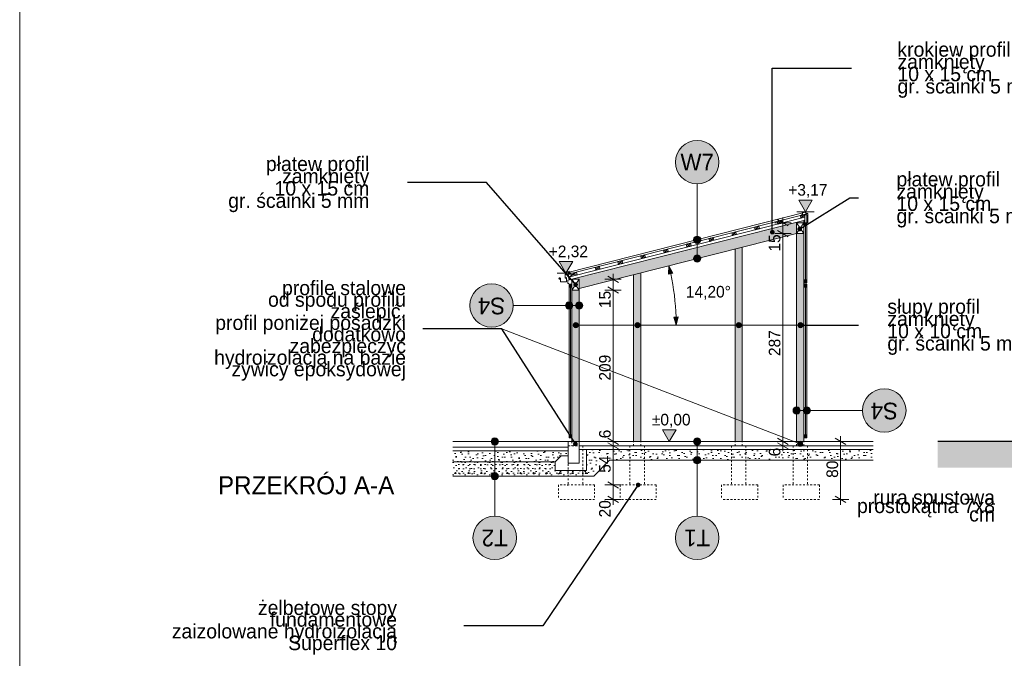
# Model space of a CAD drawing. Extents: x -279660 to -178910, y 68529 to 97979.
# Tile 28 of 44: x -219660 to -206077, y 76016 to 84832. Entities that reach past the tile are written whole.
import ezdxf

# ---------------------------------------------------------------- set-up
doc = ezdxf.new("R2010")
doc.units = 0
doc.header["$MEASUREMENT"] = 0
doc.linetypes.add('Hidden Line', pattern=[50, 25, -25])
for name, color, linetype, lineweight in [('0_Nr_Pióra__21', 7, 'Continuous', 9), ('0_Nr_Pióra__5', 7, 'Continuous', 13), ('A-Opisy_Nr_Pióra__21', 7, 'Continuous', 9), ('Arch kolorystyka_Nr_Pióra__19', 255, 'Continuous', 13), ('Arch konstrukcja dachu_Nr_Pióra__1', 7, 'Continuous', 25), ('Arch konstrukcja dachu_Nr_Pióra__21', 7, 'Continuous', 9), ('Arch konstrukcja dachu_Nr_Pióra__41', 7, 'Continuous', 15), ('Arch opisy_Nr_Pióra__1', 7, 'Continuous', 25), ('Arch opisy_Nr_Pióra__21', 7, 'Continuous', 9), ('Arch schody_Nr_Pióra__1', 7, 'Continuous', 25), ('Arch schody_Nr_Pióra__21', 7, 'Continuous', 9), ('ARCH TABELA_Nr_Pióra__21', 7, 'Continuous', 9), ('Arch teren_Nr_Pióra__21', 7, 'Continuous', 9), ('Arch wymiary_Nr_Pióra__21', 7, 'Continuous', 9)]:
    doc.layers.add(name, color=color, linetype=linetype, lineweight=lineweight)
for name, color, linetype, lineweight, true_color in [('Arch kolorystyka_Nr_Pióra__2', 7, 'Continuous', 13, 0x7f7f7f), ('Arch konstrukcja dachu_Nr_Pióra__66', 7, 'Continuous', 13, 0x0404ff), ('Arch konstrukcja dachu_Nr_Pióra__94', 7, 'Continuous', 13, 0xe3a42d), ('arch wypelnienia_Nr_Pióra__2', 7, 'Continuous', 13, 0x7f7f7f)]:
    doc.layers.add(name, color=color, linetype=linetype, lineweight=lineweight, true_color=true_color)
doc.layers.add('Arch opisy', color=7, linetype='Continuous')
doc.layers.add('Arch wymiary', color=7, linetype='Continuous')
doc.styles.add('GENERATED_STYLE_1', font='txt')
doc.styles.add('GENERATED_STYLE_2', font='txt')
doc.styles.add('GENERATED_STYLE_3', font='txt')
doc.styles.add('GENERATED_STYLE_6', font='txt')
doc.styles.add('GENERATED_STYLE_7', font='txt')
doc.dimstyles.new('GENERATED_STYLE__2', dxfattribs={"dimtxt": 160.000002, "dimasz": 114, "dimexe": 0.18, "dimexo": 0, "dimgap": 0.09, "dimtad": 1, "dimdec": 0, "dimlfac": 0.1, "dimzin": 0, "dimdsep": 46, "dimtxsty": 'GENERATED_STYLE_1', "dimblk": 'ARROWHEAD_2', "dimblk1": 'ARROWHEAD_2', "dimblk2": 'ARROWHEAD_2', "dimcen": 0.09, "dimclrd": 7, "dimclre": 7, "dimclrt": 7, "dimazin": 0, "dimtfac": 1, "dimtdec": 4, "dimtmove": 0, "dimatfit": 3, "dimfxl": 0, "dimtolj": 1, "dimtzin": 0, "dimarcsym": 0})
doc.dimstyles.new('GENERATED_STYLE__6', dxfattribs={"dimtxt": 160.000002, "dimasz": 110.144928, "dimexe": 0.18, "dimexo": 40, "dimgap": 0.09, "dimtad": 1, "dimtih": 1, "dimtoh": 1, "dimdec": 0, "dimzin": 0, "dimdsep": 46, "dimtxsty": 'GENERATED_STYLE_1', "dimblk": 'ARROWHEAD_5', "dimblk1": 'ARROWHEAD_5', "dimblk2": 'ARROWHEAD_5', "dimcen": 0.09, "dimclrd": 7, "dimclre": 7, "dimclrt": 7, "dimazin": 0, "dimtfac": 1, "dimtdec": 4, "dimtmove": 0, "dimatfit": 3, "dimfxl": 0, "dimtolj": 1, "dimtzin": 0, "dimarcsym": 0})
doc.dimstyles.new('GENERATED_STYLE__7', dxfattribs={"dimtxt": 0.18, "dimasz": 127.68, "dimexe": 0.18, "dimexo": 0.0625, "dimgap": 0.09, "dimtad": 0, "dimtih": 1, "dimtoh": 1, "dimdec": 4, "dimzin": 0, "dimdsep": 46, "dimcen": 0.09, "dimadec": 0, "dimazin": 0, "dimtfac": 1, "dimtdec": 4, "dimtmove": 0, "dimatfit": 3, "dimldrblk": 'ARROWHEAD_11', "dimfxl": 0, "dimtolj": 1, "dimtzin": 0, "dimarcsym": 0})
pattern_1 = [(45, (0, 200), (-63.63961, 63.63961), [0, -60, 0, -90]), (110, (200, 200), (84.572336, 30.781813), [0, -44, 0, -76])]

# ---------------------------------------------------------------- blocks, each defined once
blk = doc.blocks.new('Linia_1', base_point=(-210314, 79010))
at = {"layer": 'Arch opisy_Nr_Pióra__21', "linetype": 'Continuous'}
for points in [[(-210264, 79010), (-210268, 79029), (-210278, 79045), (-210295, 79056), (-210314, 79060), (-210333, 79056), (-210349, 79045), (-210360, 79029), (-210364, 79010), (-210360, 78990), (-210349, 78974), (-210333, 78963), (-210314, 78960), (-210295, 78963), (-210278, 78974), (-210268, 78990)], [(-210264, 78750), (-210268, 78769), (-210278, 78785), (-210295, 78796), (-210314, 78800), (-210333, 78796), (-210349, 78785), (-210360, 78769), (-210364, 78750), (-210360, 78730), (-210349, 78714), (-210333, 78703), (-210314, 78700), (-210295, 78703), (-210278, 78714), (-210268, 78730)]]:
    blk.add_hatch(color=256, dxfattribs=at).paths.add_polyline_path(points, flags=0)
blk.add_line((-210314, 78960), (-210314, 78800), dxfattribs=at)
for centre in [(-210314, 79010), (-210314, 78750)]:
    blk.add_circle(centre, 50, dxfattribs=at)
blk = doc.blocks.new('Linia_2', base_point=(-210314, 78750))
at = {"layer": 'Arch opisy_Nr_Pióra__21', "linetype": 'Continuous'}
blk.add_line((-210314, 78750), (-210314, 77981), dxfattribs=at)
blk.add_circle((-210314, 77681), 300, dxfattribs=at)
blk = doc.blocks.new('Linia_3', base_point=(-213107, 79010))
at = {"layer": 'Arch opisy_Nr_Pióra__21', "linetype": 'Continuous'}
for points in [[(-213057, 79010), (-213061, 79029), (-213072, 79045), (-213088, 79056), (-213107, 79060), (-213126, 79056), (-213142, 79045), (-213153, 79029), (-213157, 79010), (-213153, 78990), (-213142, 78974), (-213126, 78963), (-213107, 78960), (-213088, 78963), (-213072, 78974), (-213061, 78990)], [(-213057, 78530), (-213061, 78549), (-213072, 78565), (-213088, 78576), (-213107, 78580), (-213126, 78576), (-213142, 78565), (-213153, 78549), (-213157, 78530), (-213153, 78510), (-213142, 78494), (-213126, 78483), (-213107, 78480), (-213088, 78483), (-213072, 78494), (-213061, 78510)]]:
    blk.add_hatch(color=256, dxfattribs=at).paths.add_polyline_path(points, flags=0)
blk.add_line((-213107, 78960), (-213107, 78580), dxfattribs=at)
for centre in [(-213107, 79010), (-213107, 78530)]:
    blk.add_circle(centre, 50, dxfattribs=at)
blk = doc.blocks.new('Linia_4', base_point=(-213107, 78530))
at = {"layer": 'Arch opisy_Nr_Pióra__21', "linetype": 'Continuous'}
blk.add_line((-213107, 78530), (-213107, 77981), dxfattribs=at)
blk.add_circle((-213107, 77681), 300, dxfattribs=at)
blk = doc.blocks.new('Linia_5', base_point=(-213007, 80566))
at = {"layer": 'Arch opisy_Nr_Pióra__21', "linetype": 'Continuous'}
blk.add_hatch(color=256, dxfattribs=at).paths.add_polyline_path([(-208860, 78979), (-208863, 78992), (-208870, 79004), (-208882, 79011), (-208895, 79014), (-208908, 79011), (-208920, 79004), (-208927, 78992), (-208930, 78979), (-208927, 78965), (-208920, 78954), (-208908, 78947), (-208895, 78944), (-208882, 78947), (-208870, 78954), (-208863, 78965)], flags=0)
blk.add_line((-213007, 80566), (-208928, 78991), dxfattribs=at)
blk.add_circle((-208895, 78979), 35, dxfattribs=at)
blk = doc.blocks.new('Linia_6', base_point=(-210314, 81535))
at = {"layer": 'Arch opisy_Nr_Pióra__21', "linetype": 'Continuous'}
for points in [[(-210264, 81795), (-210268, 81814), (-210278, 81831), (-210295, 81841), (-210314, 81845), (-210333, 81841), (-210349, 81831), (-210360, 81814), (-210364, 81795), (-210360, 81776), (-210349, 81760), (-210333, 81749), (-210314, 81745), (-210295, 81749), (-210278, 81760), (-210268, 81776)], [(-210264, 81535), (-210268, 81554), (-210278, 81571), (-210295, 81581), (-210314, 81585), (-210333, 81581), (-210349, 81571), (-210360, 81554), (-210364, 81535), (-210360, 81516), (-210349, 81500), (-210333, 81489), (-210314, 81485), (-210295, 81489), (-210278, 81500), (-210268, 81516)]]:
    blk.add_hatch(color=256, dxfattribs=at).paths.add_polyline_path(points, flags=0)
blk.add_line((-210314, 81585), (-210314, 81745), dxfattribs=at)
for centre in [(-210314, 81795), (-210314, 81535)]:
    blk.add_circle(centre, 50, dxfattribs=at)
blk = doc.blocks.new('Linia_7', base_point=(-210314, 81795))
at = {"layer": 'Arch opisy_Nr_Pióra__21', "linetype": 'Continuous'}
blk.add_line((-210314, 81795), (-210314, 82564), dxfattribs=at)
blk.add_circle((-210314, 82864), 300, dxfattribs=at)
blk = doc.blocks.new('Linia_12', base_point=(-208942, 79437))
at = {"layer": 'Arch opisy_Nr_Pióra__21', "linetype": 'Continuous'}
for points in [[(-208892, 79437), (-208895, 79456), (-208906, 79472), (-208922, 79483), (-208942, 79487), (-208961, 79483), (-208977, 79472), (-208988, 79456), (-208992, 79437), (-208988, 79418), (-208977, 79401), (-208961, 79391), (-208942, 79387), (-208922, 79391), (-208906, 79401), (-208895, 79418)], [(-208752, 79437), (-208755, 79456), (-208766, 79472), (-208782, 79483), (-208802, 79487), (-208821, 79483), (-208837, 79472), (-208848, 79456), (-208852, 79437), (-208848, 79418), (-208837, 79401), (-208821, 79391), (-208802, 79387), (-208782, 79391), (-208766, 79401), (-208755, 79418)]]:
    blk.add_hatch(color=256, dxfattribs=at).paths.add_polyline_path(points, flags=0)
blk.add_line((-208892, 79437), (-208852, 79437), dxfattribs=at)
for centre in [(-208942, 79437), (-208802, 79437)]:
    blk.add_circle(centre, 50, dxfattribs=at)
blk = doc.blocks.new('Linia_13', base_point=(-208802, 79437))
at = {"layer": 'Arch opisy_Nr_Pióra__21', "linetype": 'Continuous'}
blk.add_line((-208802, 79437), (-208033, 79437), dxfattribs=at)
blk.add_circle((-207733, 79437), 300, dxfattribs=at)
blk = doc.blocks.new('Linia_14', base_point=(-211942, 80886))
at = {"layer": 'Arch opisy_Nr_Pióra__21', "linetype": 'Continuous'}
for points in [[(-212032, 80886), (-212035, 80906), (-212046, 80922), (-212062, 80933), (-212082, 80936), (-212101, 80933), (-212117, 80922), (-212128, 80906), (-212132, 80886), (-212128, 80867), (-212117, 80851), (-212101, 80840), (-212082, 80836), (-212062, 80840), (-212046, 80851), (-212035, 80867)], [(-211892, 80886), (-211895, 80906), (-211906, 80922), (-211922, 80933), (-211942, 80936), (-211961, 80933), (-211977, 80922), (-211988, 80906), (-211992, 80886), (-211988, 80867), (-211977, 80851), (-211961, 80840), (-211942, 80836), (-211922, 80840), (-211906, 80851), (-211895, 80867)]]:
    blk.add_hatch(color=256, dxfattribs=at).paths.add_polyline_path(points, flags=0)
blk.add_line((-211992, 80886), (-212032, 80886), dxfattribs=at)
for centre in [(-212082, 80886), (-211942, 80886)]:
    blk.add_circle(centre, 50, dxfattribs=at)
blk = doc.blocks.new('Linia_15', base_point=(-212082, 80886))
at = {"layer": 'Arch opisy_Nr_Pióra__21', "linetype": 'Continuous'}
blk.add_line((-212082, 80886), (-212851, 80886), dxfattribs=at)
blk.add_circle((-213151, 80886), 300, dxfattribs=at)
blk = doc.blocks.new('Linia_16', base_point=(-208890, 80615))
at = {"layer": 'Arch opisy_Nr_Pióra__21', "linetype": 'Continuous'}
blk.add_hatch(color=256, dxfattribs=at).paths.add_polyline_path([(-208855, 80615), (-208858, 80629), (-208866, 80640), (-208877, 80648), (-208890, 80650), (-208904, 80648), (-208915, 80640), (-208923, 80629), (-208925, 80615), (-208923, 80602), (-208915, 80590), (-208904, 80583), (-208890, 80580), (-208877, 80583), (-208866, 80590), (-208858, 80602)], flags=0)
blk.add_line((-208925, 80615), (-209740, 80615), dxfattribs=at)
blk.add_circle((-208890, 80615), 35, dxfattribs=at)
blk = doc.blocks.new('Linia_17', base_point=(-209740, 80615))
at = {"layer": 'Arch opisy_Nr_Pióra__21', "linetype": 'Continuous'}
for points in [[(-211102, 80615), (-211104, 80629), (-211112, 80640), (-211123, 80648), (-211137, 80650), (-211150, 80648), (-211161, 80640), (-211169, 80629), (-211172, 80615), (-211169, 80602), (-211161, 80590), (-211150, 80583), (-211137, 80580), (-211123, 80583), (-211112, 80590), (-211104, 80602)], [(-209705, 80615), (-209708, 80629), (-209716, 80640), (-209727, 80648), (-209740, 80650), (-209754, 80648), (-209765, 80640), (-209773, 80629), (-209775, 80615), (-209773, 80602), (-209765, 80590), (-209754, 80583), (-209740, 80580), (-209727, 80583), (-209716, 80590), (-209708, 80602)]]:
    blk.add_hatch(color=256, dxfattribs=at).paths.add_polyline_path(points, flags=0)
blk.add_line((-209775, 80615), (-211102, 80615), dxfattribs=at)
for centre in [(-211137, 80615), (-209740, 80615)]:
    blk.add_circle(centre, 35, dxfattribs=at)
blk = doc.blocks.new('Linia_18', base_point=(-211137, 80615))
at = {"layer": 'Arch opisy_Nr_Pióra__21', "linetype": 'Continuous'}
blk.add_hatch(color=256, dxfattribs=at).paths.add_polyline_path([(-211953, 80615), (-211956, 80629), (-211963, 80640), (-211975, 80648), (-211988, 80650), (-212001, 80648), (-212013, 80640), (-212020, 80629), (-212023, 80615), (-212020, 80602), (-212013, 80590), (-212001, 80583), (-211988, 80580), (-211975, 80583), (-211963, 80590), (-211956, 80602)], flags=0)
blk.add_line((-211137, 80615), (-211953, 80615), dxfattribs=at)
blk.add_circle((-211988, 80615), 35, dxfattribs=at)
blk = doc.blocks.new('Wymiary_1', base_point=(-208820, 82181))
at = {"layer": 'Arch wymiary_Nr_Pióra__21', "linetype": 'Continuous'}
blk.add_hatch(color=256, dxfattribs=at).paths.add_polyline_path([(-208820, 82181), (-208912, 82341), (-208727, 82341)], flags=0)
for p, q in [((-208820, 82181), (-208912, 82341)), ((-208912, 82341), (-208727, 82341)), ((-208727, 82341), (-208820, 82181)), ((-208820, 82181), (-208940, 82181)), ((-208820, 82181), (-208700, 82181))]:
    blk.add_line(p, q, dxfattribs=at)
at = {"layer": 'Arch wymiary_Nr_Pióra__21', "insert": (-209058, 82373), "char_height": 160, "attachment_point": 7, "style": 'GENERATED_STYLE_2'}
blk.add_mtext('{+3,17}', dxfattribs=at)
blk = doc.blocks.new('Wymiary_3', base_point=(-212124, 81332))
at = {"layer": 'Arch wymiary_Nr_Pióra__21', "linetype": 'Continuous'}
blk.add_hatch(color=256, dxfattribs=at).paths.add_polyline_path([(-212124, 81332), (-212217, 81492), (-212031, 81492)], flags=0)
for p, q in [((-212124, 81332), (-212217, 81492)), ((-212217, 81492), (-212031, 81492)), ((-212031, 81492), (-212124, 81332)), ((-212124, 81332), (-212244, 81332)), ((-212124, 81332), (-212004, 81332))]:
    blk.add_line(p, q, dxfattribs=at)
at = {"layer": 'Arch wymiary_Nr_Pióra__21', "insert": (-212362, 81524), "char_height": 160, "attachment_point": 7, "style": 'GENERATED_STYLE_2'}
blk.add_mtext('{+2,32}', dxfattribs=at)
blk = doc.blocks.new('Wymiary_7', base_point=(-210698, 79010))
at = {"layer": 'Arch wymiary_Nr_Pióra__21', "linetype": 'Continuous'}
blk.add_hatch(color=256, dxfattribs=at).paths.add_polyline_path([(-210698, 79010), (-210791, 79170), (-210605, 79170)], flags=0)
for p, q in [((-210698, 79010), (-210791, 79170)), ((-210791, 79170), (-210605, 79170)), ((-210605, 79170), (-210698, 79010)), ((-210698, 79010), (-210818, 79010)), ((-210698, 79010), (-210578, 79010))]:
    blk.add_line(p, q, dxfattribs=at)
at = {"layer": 'Arch wymiary_Nr_Pióra__21', "insert": (-210939, 79202), "char_height": 160, "attachment_point": 7, "style": 'GENERATED_STYLE_2'}
blk.add_mtext('{±0,00}', dxfattribs=at)
blk = doc.blocks.new('*D93')
at = {"layer": 'Arch wymiary_Nr_Pióra__21', "linetype": 'Continuous'}
for p, q in [((-211361, 78410), (-211586, 78410)), ((-211548, 78453), (-211398, 78366)), ((-211473, 78210), (-211473, 78410)), ((-211548, 78253), (-211398, 78166)), ((-211361, 78210), (-211586, 78210)), ((-211473, 78136), (-211473, 78210))]:
    blk.add_line(p, q, dxfattribs=at)
at = {"layer": 'Arch wymiary_Nr_Pióra__21', "char_height": 160, "attachment_point": 7, "rotation": 90, "style": 'GENERATED_STYLE_1'}
for s, insert in [('{15}', (-211505, 80851)), ('{209}', (-211505, 79850)), ('{6}', (-211505, 79053)), ('{54}', (-211505, 78577)), ('{20}', (-211505, 77961))]:
    blk.add_mtext(s, dxfattribs=dict(at, insert=insert))
blk = doc.blocks.new('ARROWHEAD_2')
at = {"color": 0, "linetype": 'Continuous', "lineweight": 0}
for p, q in [((0, 0), (-1, 0)), ((-0.38, -0.66), (0.38, 0.66))]:
    blk.add_line(p, q, dxfattribs=at)
blk = doc.blocks.new('*D94')
at = {"layer": 'Arch wymiary_Nr_Pióra__21', "linetype": 'Continuous'}
for p, q in [((-211361, 78950), (-211586, 78950)), ((-211548, 78993), (-211398, 78906)), ((-211473, 78410), (-211473, 78950)), ((-211361, 78410), (-211586, 78410)), ((-211548, 78453), (-211398, 78366))]:
    blk.add_line(p, q, dxfattribs=at)
at = {"layer": 'Arch wymiary_Nr_Pióra__21', "char_height": 160, "attachment_point": 7, "rotation": 90, "style": 'GENERATED_STYLE_1'}
for s, insert in [('{15}', (-211505, 80851)), ('{209}', (-211505, 79850)), ('{6}', (-211505, 79053)), ('{54}', (-211505, 78577)), ('{20}', (-211505, 77961))]:
    blk.add_mtext(s, dxfattribs=dict(at, insert=insert))
blk = doc.blocks.new('*D95')
at = {"layer": 'Arch wymiary_Nr_Pióra__21', "linetype": 'Continuous'}
for p, q in [((-211361, 79010), (-211586, 79010)), ((-211361, 78950), (-211586, 78950)), ((-211548, 79053), (-211398, 78966)), ((-211548, 78993), (-211398, 78906)), ((-211473, 78950), (-211473, 79010))]:
    blk.add_line(p, q, dxfattribs=at)
at = {"layer": 'Arch wymiary_Nr_Pióra__21', "char_height": 160, "attachment_point": 7, "rotation": 90, "style": 'GENERATED_STYLE_1'}
for s, insert in [('{15}', (-211505, 80851)), ('{209}', (-211505, 79850)), ('{6}', (-211505, 79053)), ('{54}', (-211505, 78577)), ('{20}', (-211505, 77961))]:
    blk.add_mtext(s, dxfattribs=dict(at, insert=insert))
blk = doc.blocks.new('*D96')
at = {"layer": 'Arch wymiary_Nr_Pióra__21', "linetype": 'Continuous'}
for p, q in [((-211361, 81100), (-211586, 81100)), ((-211548, 81143), (-211398, 81056)), ((-211473, 79010), (-211473, 81100)), ((-211361, 79010), (-211586, 79010)), ((-211548, 79053), (-211398, 78966))]:
    blk.add_line(p, q, dxfattribs=at)
at = {"layer": 'Arch wymiary_Nr_Pióra__21', "char_height": 160, "attachment_point": 7, "rotation": 90, "style": 'GENERATED_STYLE_1'}
for s, insert in [('{15}', (-211505, 80851)), ('{209}', (-211505, 79850)), ('{6}', (-211505, 79053)), ('{54}', (-211505, 78577)), ('{20}', (-211505, 77961))]:
    blk.add_mtext(s, dxfattribs=dict(at, insert=insert))
blk = doc.blocks.new('*D97')
at = {"layer": 'Arch wymiary_Nr_Pióra__21', "linetype": 'Continuous'}
for p, q in [((-211361, 81250), (-211586, 81250)), ((-211398, 81206), (-211548, 81293)), ((-211473, 81250), (-211473, 81323)), ((-211473, 81100), (-211473, 81250)), ((-211361, 81100), (-211586, 81100)), ((-211548, 81143), (-211398, 81056))]:
    blk.add_line(p, q, dxfattribs=at)
at = {"layer": 'Arch wymiary_Nr_Pióra__21', "char_height": 160, "attachment_point": 7, "rotation": 90, "style": 'GENERATED_STYLE_1'}
for s, insert in [('{15}', (-211505, 80851)), ('{209}', (-211505, 79850)), ('{6}', (-211505, 79053)), ('{54}', (-211505, 78577)), ('{20}', (-211505, 77961))]:
    blk.add_mtext(s, dxfattribs=dict(at, insert=insert))
blk = doc.blocks.new('*D98')
at = {"layer": 'Arch wymiary_Nr_Pióra__21', "linetype": 'Continuous'}
for p, q in [((-208336, 79010), (-208336, 79083)), ((-208224, 79010), (-208449, 79010)), ((-208261, 78966), (-208411, 79053)), ((-208336, 78210), (-208336, 79010)), ((-208411, 78253), (-208261, 78166)), ((-208224, 78210), (-208449, 78210)), ((-208336, 78136), (-208336, 78210))]:
    blk.add_line(p, q, dxfattribs=at)
at = {"layer": 'Arch wymiary_Nr_Pióra__21', "insert": (-208368, 78507), "char_height": 160, "attachment_point": 7, "rotation": 90, "style": 'GENERATED_STYLE_1'}
blk.add_mtext('{80}', dxfattribs=at)
blk = doc.blocks.new('*D131')
at = {"layer": 'Arch wymiary_Nr_Pióra__21', "linetype": 'Continuous'}
for p, q in [((-209019, 79010), (-209244, 79010)), ((-209019, 78950), (-209244, 78950)), ((-209207, 79053), (-209057, 78966)), ((-209207, 78993), (-209057, 78906)), ((-209132, 78950), (-209132, 79010)), ((-209132, 78876), (-209132, 78950))]:
    blk.add_line(p, q, dxfattribs=at)
at = {"layer": 'Arch wymiary_Nr_Pióra__21', "char_height": 160, "attachment_point": 7, "rotation": 90, "style": 'GENERATED_STYLE_1'}
for s, insert in [('{15}', (-209164, 81631)), ('{287}', (-209164, 80189)), ('{6}', (-209164, 78804))]:
    blk.add_mtext(s, dxfattribs=dict(at, insert=insert))
blk = doc.blocks.new('*D132')
at = {"layer": 'Arch wymiary_Nr_Pióra__21', "linetype": 'Continuous'}
for p, q in [((-209207, 81923), (-209057, 81836)), ((-209019, 81880), (-209244, 81880)), ((-209132, 79010), (-209132, 81880)), ((-209019, 79010), (-209244, 79010)), ((-209207, 79053), (-209057, 78966))]:
    blk.add_line(p, q, dxfattribs=at)
at = {"layer": 'Arch wymiary_Nr_Pióra__21', "char_height": 160, "attachment_point": 7, "rotation": 90, "style": 'GENERATED_STYLE_1'}
for s, insert in [('{15}', (-209164, 81631)), ('{287}', (-209164, 80189)), ('{6}', (-209164, 78804))]:
    blk.add_mtext(s, dxfattribs=dict(at, insert=insert))
blk = doc.blocks.new('*D133')
at = {"layer": 'Arch wymiary_Nr_Pióra__21', "linetype": 'Continuous'}
for p, q in [((-209057, 81986), (-209207, 82073)), ((-209132, 82030), (-209132, 82103)), ((-209019, 82030), (-209244, 82030)), ((-209207, 81923), (-209057, 81836)), ((-209132, 81880), (-209132, 82030)), ((-209019, 81880), (-209244, 81880))]:
    blk.add_line(p, q, dxfattribs=at)
at = {"layer": 'Arch wymiary_Nr_Pióra__21', "char_height": 160, "attachment_point": 7, "rotation": 90, "style": 'GENERATED_STYLE_1'}
for s, insert in [('{15}', (-209164, 81631)), ('{287}', (-209164, 80189)), ('{6}', (-209164, 78804))]:
    blk.add_mtext(s, dxfattribs=dict(at, insert=insert))
blk = doc.blocks.new('*D423')
at = {"layer": '0_Nr_Pióra__5', "linetype": 'Continuous'}
for points in [[(-210705, 81433), (-210650, 81331), (-210709, 81317)], [(-210603, 80615), (-210635, 80727), (-210575, 80728)]]:
    blk.add_hatch(color=256, dxfattribs=at).paths.add_polyline_path(points, flags=0)
for p, q in [((-210705, 81433), (-210709, 81317)), ((-210705, 81433), (-210650, 81331)), ((-210650, 81331), (-210709, 81317)), ((-210635, 80727), (-210575, 80728)), ((-210603, 80615), (-210635, 80727)), ((-210603, 80615), (-210575, 80728))]:
    blk.add_line(p, q, dxfattribs=at)
blk.add_arc((-213936, 80615), 3333, 1.9247, 12.28, dxfattribs=at)
at = {"layer": '0_Nr_Pióra__21', "insert": (-210470, 80967), "char_height": 160, "attachment_point": 7, "style": 'GENERATED_STYLE_1'}
blk.add_mtext('{14,20°}', dxfattribs=at)
blk = doc.blocks.new('ARROWHEAD_5')
at = {"color": 0, "linetype": 'Continuous', "lineweight": 0}
blk.add_line((0, 0), (-1, 0), dxfattribs=at)
blk.add_solid([(-1, 0.2679), (0, 0), (-1, -0.2679), (-1, 0.2679)], dxfattribs=at)
blk = doc.blocks.new('ARROWHEAD_11')
at = {"color": 0, "linetype": 'Continuous', "lineweight": 0}
blk.add_line((0, 0), (-1, 0), dxfattribs=at)
at = {"color": 0, "linetype": 'Continuous', "lineweight": 0, "const_width": 0.25, "flags": 128}
blk.add_lwpolyline([(-0.125, 0, 1), (0.125, 0, 1)], format="xyb", close=True, dxfattribs=at)

msp = doc.modelspace()

# ---------------------------------------------------------------- hatches: boundary and pattern name
at = {"layer": 'Arch kolorystyka_Nr_Pióra__19', "linetype": 'Continuous'}
for points in [[(-210613.8, 82864.2, 1), (-210013.8, 82864.2, 1)], [(-213150.6, 80586.4, 1), (-213150.6, 81186.4, 1)], [(-207732.6, 79136.7, -1), (-207732.6, 79736.7, -1)], [(-213407.1, 77680.5, -1), (-212807.1, 77680.5, -1)], [(-210613.8, 77680.5, -1), (-210013.8, 77680.5, -1)]]:
    msp.add_hatch(color=256, dxfattribs=at).paths.add_polyline_path(points, flags=0)
at = {"layer": 'Arch kolorystyka_Nr_Pióra__2', "linetype": 'Continuous'}
for points in [[(-208941.6, 81879.5), (-208941.6, 79009.6), (-208841.6, 79009.6), (-208841.6, 81879.6), (-208941.6, 81879.6), (-208941.6, 82029.6), (-208841.6, 82029.6), (-208841.6, 82059.6), (-212041.6, 81249.6), (-211941.6, 81249.6), (-211941.6, 81120.1)], [(-209791.6, 81664.4), (-209791.6, 79009.6), (-209691.6, 79009.6), (-209691.6, 81689.7)], [(-211191.6, 81310), (-211191.6, 79009.6), (-211091.6, 79009.6), (-211091.6, 81335.3)], [(-212041.6, 81099.6), (-212041.6, 79009.6), (-211941.6, 79009.6), (-211941.6, 81099.6)]]:
    msp.add_hatch(color=256, dxfattribs=at).paths.add_polyline_path(points, flags=0)
at = {"layer": 'Arch teren_Nr_Pióra__21', "linetype": 'Continuous'}
msp.add_hatch(color=256, dxfattribs=at).paths.add_polyline_path([(-206994.7, 79009.6), (-181578.9, 79009.6), (-181578.9, 78646.8), (-206994.7, 78646.8)], flags=0)
at = {"layer": 'arch wypelnienia_Nr_Pióra__2', "linetype": 'Continuous'}
h = msp.add_hatch(dxfattribs=at)
h.set_pattern_fill('Cut_Stone', color=256, style=0, pattern_type=2)
h.set_pattern_definition(pattern_1)
h.paths.add_polyline_path([(-213686.4, 78879.6), (-212091.6, 78879.6), (-212091.6, 78809.6), (-212191.6, 78809.6), (-212271.6, 78729.6), (-213686.4, 78729.6)], flags=0)
h = msp.add_hatch(dxfattribs=at)
h.set_pattern_fill('Cut_Stone', color=256, style=0, pattern_type=2)
h.set_pattern_definition(pattern_1)
h.paths.add_polyline_path([(-207886.1, 78899.6), (-207886.1, 78749.6), (-211521.6, 78749.6), (-211741.6, 78529.6), (-211841.6, 78529.6), (-211841.6, 78609.6), (-211841.6, 78899.6), (-211621.6, 78899.6)], flags=0)
h = msp.add_hatch(dxfattribs=at)
h.set_pattern_fill('Lightweight_Concrete', color=256, style=0, pattern_type=2)
h.set_pattern_definition([(0, (0, 0), (0, 311.76915), [19.5, -160.5]), (0, (90, 155.9), (0, 311.76915), [19.5, -160.5]), (60, (0, 0), (-270, 155.88457), [19.5, -160.5]), (60, (180, 0), (-270, 155.88457), [19.5, -160.5]), (120, (19.5, 0), (270, 155.88457), [19.5, -160.5]), (120, (199.5, 0), (270, 155.88457), [19.5, -160.5]), (0, (0, 30), (0, 60), [0, -60, 0, -90]), (45, (30, 30), (-42.426407, 42.426407), [0, -45, 0, -75])])
h.paths.add_polyline_path([(-213686.4, 78729.6), (-212271.6, 78729.6), (-212271.6, 78609.6), (-211841.6, 78609.6), (-211841.6, 78529.6), (-213686.4, 78529.6)], flags=0)

# ---------------------------------------------------------------- linework, layer by layer
at = {"layer": 'Arch konstrukcja dachu_Nr_Pióra__1', "linetype": 'Continuous'}
msp.add_line((-212091.6, 78407.9), (-212107.5, 78407.9), dxfattribs=at)
at = {"layer": 'Arch konstrukcja dachu_Nr_Pióra__21', "linetype": 'Continuous'}
msp.add_line((-212041.6, 79009.6), (-207886.1, 79009.6), dxfattribs=at)
at = {"layer": 'Arch konstrukcja dachu_Nr_Pióra__41', "linetype": 'Continuous'}
for p, q in [((-212041.6, 81249.6), (-208841.6, 82059.6)), ((-208841.6, 79009.6), (-208841.6, 82059.6)), ((-208941.6, 82029.6), (-208941.6, 81879.6)), ((-208841.6, 82029.6), (-208941.6, 82029.6)), ((-208841.6, 82029.6), (-208941.6, 81879.6)), ((-208841.6, 81879.6), (-208941.6, 82029.6)), ((-208841.6, 81879.6), (-208841.6, 82029.6)), ((-211941.6, 81120.1), (-208941.6, 81879.5)), ((-208941.6, 81879.6), (-208841.6, 81879.6)), ((-208941.6, 79009.6), (-208941.6, 81879.5)), ((-209791.6, 79009.6), (-209791.6, 81664.4)), ((-209691.6, 79009.6), (-209691.6, 81689.7)), ((-212041.6, 81249.6), (-212041.6, 81099.6)), ((-211941.6, 81249.6), (-212041.6, 81249.6)), ((-211941.6, 81249.6), (-212041.6, 81099.6)), ((-211941.6, 81099.6), (-212041.6, 81249.6)), ((-212041.6, 79009.6), (-212041.6, 81249.6)), ((-211941.6, 79009.6), (-211941.6, 81249.6)), ((-211941.6, 81099.6), (-211941.6, 81249.6)), ((-211191.6, 79009.6), (-211191.6, 81310)), ((-211091.6, 79009.6), (-211091.6, 81335.3)), ((-212041.6, 81099.6), (-211941.6, 81099.6))]:
    msp.add_line(p, q, dxfattribs=at)
at = {"layer": 'Arch konstrukcja dachu_Nr_Pióra__41', "linetype": 'Hidden Line'}
for p, q in [((-212091.6, 78949.6), (-211891.6, 78949.6)), ((-212091.6, 78949.6), (-212091.6, 78407.9)), ((-212041.6, 79009.6), (-212041.6, 78949.6)), ((-211941.6, 79009.6), (-211941.6, 78949.6)), ((-211891.6, 78949.6), (-211891.6, 78409.6)), ((-211241.6, 78949.6), (-211041.6, 78949.6)), ((-211241.6, 78949.6), (-211241.6, 78407.9)), ((-211191.6, 78949.6), (-211191.6, 79009.6)), ((-211091.6, 78949.6), (-211091.6, 79009.6)), ((-211041.6, 78949.6), (-211041.6, 78409.6)), ((-209841.6, 78949.6), (-209641.6, 78949.6)), ((-209841.6, 78949.6), (-209841.6, 78407.9)), ((-209791.6, 78949.6), (-209791.6, 79009.6)), ((-209691.6, 78949.6), (-209691.6, 79009.6)), ((-209641.6, 78949.6), (-209641.6, 78409.6)), ((-208991.6, 78949.6), (-208791.6, 78949.6)), ((-208991.6, 78949.6), (-208991.6, 78407.9)), ((-208941.6, 78949.6), (-208941.6, 79009.6)), ((-208841.6, 78949.6), (-208841.6, 79009.6)), ((-208791.6, 78949.6), (-208791.6, 78409.6)), ((-211728.4, 78409.6), (-212228.4, 78409.6)), ((-212228.4, 78409.6), (-212228.4, 78209.6)), ((-211728.4, 78409.6), (-211728.4, 78209.6)), ((-210878.4, 78409.6), (-211378.4, 78409.6)), ((-211378.4, 78409.6), (-211378.4, 78209.6)), ((-210878.4, 78409.6), (-210878.4, 78209.6)), ((-209478.4, 78409.6), (-209978.4, 78409.6)), ((-209978.4, 78409.6), (-209978.4, 78209.6)), ((-209478.4, 78409.6), (-209478.4, 78209.6)), ((-208628.4, 78409.6), (-209128.4, 78409.6)), ((-209128.4, 78409.6), (-209128.4, 78209.6)), ((-208628.4, 78409.6), (-208628.4, 78209.6)), ((-211728.4, 78209.6), (-212228.4, 78209.6)), ((-210878.4, 78209.6), (-211378.4, 78209.6)), ((-209478.4, 78209.6), (-209978.4, 78209.6)), ((-208628.4, 78209.6), (-209128.4, 78209.6))]:
    msp.add_line(p, q, dxfattribs=at)
at = {"layer": 'Arch konstrukcja dachu_Nr_Pióra__66', "linetype": 'Continuous'}
for p, q in [((-208819.6, 82183.8), (-208863.2, 82172.7)), ((-208805, 82156.5), (-208819.6, 82183.8)), ((-212117.3, 81338.7), (-208821.4, 82173)), ((-212111.2, 81314.5), (-208815.3, 82148.7)), ((-208877.7, 82138.1), (-208863.2, 82141.8)), ((-208863.2, 82141.8), (-208863.2, 82172.7)), ((-208853.2, 82139.1), (-208789.2, 82155.3)), ((-208821.4, 82173), (-208815.3, 82148.7)), ((-208790.5, 82160.2), (-208805, 82156.5)), ((-208789.2, 82155.3), (-208789.2, 82029.7)), ((-208801.6, 82029.7), (-208841.6, 82029.7)), ((-208841.6, 82029.7), (-208841.6, 81989.7)), ((-208801.6, 81989.7), (-208841.6, 82029.7)), ((-208841.6, 81989.7), (-208801.6, 82029.7)), ((-208841.6, 81989.7), (-208801.6, 81989.7)), ((-208841.6, 81239.6), (-208841.6, 81989.7)), ((-208821.6, 81989.7), (-208821.6, 81239.6)), ((-208801.6, 81989.7), (-208801.6, 82029.7)), ((-208801.6, 81239.6), (-208801.6, 81989.7)), ((-208789.2, 82029.7), (-208800.5, 82032.5)), ((-212201.5, 81213.9), (-212201.5, 81258.9)), ((-212138.5, 81312.7), (-212124, 81316.4)), ((-212059.1, 81327.6), (-212136.1, 81308.2)), ((-212136.1, 81308.2), (-212136.1, 81263)), ((-212136.1, 81263), (-212124.8, 81265.9)), ((-212131.1, 81270.2), (-212116.5, 81273.9)), ((-212124.1, 81347.3), (-212080.4, 81358.4)), ((-212124, 81316.4), (-212124.1, 81347.3)), ((-212117.3, 81338.7), (-212111.2, 81314.5)), ((-212116.5, 81273.9), (-212116.5, 81213.9)), ((-212079.8, 81239.9), (-212098, 81235.3)), ((-212098, 81235.3), (-212098, 81188.9)), ((-212095.8, 81302.9), (-212079.8, 81239.9)), ((-212065.8, 81331.1), (-212080.4, 81358.4)), ((-212051.3, 81334.8), (-212065.8, 81331.1)), ((-208801.6, 81239.6), (-208841.6, 81239.6)), ((-208841.6, 81239.6), (-208841.6, 81199.6)), ((-208801.6, 81199.6), (-208841.6, 81239.6)), ((-208841.6, 81199.6), (-208801.6, 81239.6)), ((-208801.6, 81199.6), (-208801.6, 81239.6)), ((-212116.5, 81213.9), (-212201.5, 81213.9)), ((-212098, 81188.9), (-212086.7, 81191.7)), ((-212041.6, 81179.6), (-212081.6, 81179.6)), ((-212081.6, 81179.6), (-212081.6, 81139.6)), ((-212041.6, 81139.6), (-212081.6, 81179.6)), ((-212081.6, 81139.6), (-212041.6, 81179.6)), ((-212081.6, 81139.6), (-212041.6, 81139.6)), ((-212081.6, 81139.6), (-212081.6, 79099.6)), ((-212061.6, 79099.6), (-212061.6, 81139.6)), ((-212041.6, 81139.6), (-212041.6, 81179.6)), ((-212041.6, 79099.6), (-212041.6, 81139.6)), ((-208841.6, 81199.6), (-208801.6, 81199.6)), ((-208801.6, 81179.6), (-208841.6, 81179.6)), ((-208841.6, 81179.6), (-208841.6, 81139.6)), ((-208801.6, 81139.6), (-208841.6, 81179.6)), ((-208841.6, 81139.6), (-208801.6, 81179.6)), ((-208841.6, 81139.6), (-208801.6, 81139.6)), ((-208841.6, 81139.6), (-208841.6, 79099.6)), ((-208821.6, 79099.6), (-208821.6, 81139.6)), ((-208801.6, 81139.6), (-208801.6, 81179.6)), ((-208801.6, 79099.6), (-208801.6, 81139.6)), ((-212041.6, 79099.6), (-212081.6, 79099.6)), ((-212081.6, 79099.6), (-212081.6, 79059.6)), ((-212041.6, 79059.6), (-212081.6, 79099.6)), ((-212081.6, 79059.6), (-212041.6, 79099.6)), ((-212081.6, 79059.6), (-212041.6, 79059.6)), ((-212041.6, 79059.6), (-212041.6, 79099.6)), ((-208801.6, 79099.6), (-208841.6, 79099.6)), ((-208841.6, 79099.6), (-208841.6, 79059.6)), ((-208801.6, 79059.6), (-208841.6, 79099.6)), ((-208841.6, 79059.6), (-208801.6, 79099.6)), ((-208841.6, 79059.6), (-208801.6, 79059.6)), ((-208801.6, 79059.6), (-208801.6, 79099.6))]:
    msp.add_line(p, q, dxfattribs=at)
msp.add_arc((-212211.5, 81258.9), 10, 0, 292.94042, dxfattribs=at)
at = {"layer": 'Arch konstrukcja dachu_Nr_Pióra__94', "linetype": 'Continuous'}
for p, q in [((-212051.4, 81288.3), (-208826.6, 82104.6)), ((-209208.8, 82049.1), (-209150.6, 82063.9)), ((-209199, 82010.4), (-209208.8, 82049.1)), ((-209140.8, 82025.1), (-209208.8, 82049.1)), ((-209199, 82010.4), (-209150.6, 82063.9)), ((-209150.6, 82063.9), (-209140.8, 82025.1)), ((-208894.6, 82128.7), (-208836.4, 82143.4)), ((-208884.8, 82089.9), (-208894.6, 82128.7)), ((-208826.6, 82104.6), (-208894.6, 82128.7)), ((-208884.8, 82089.9), (-208836.4, 82143.4)), ((-208826.6, 82104.6), (-208884.8, 82089.9)), ((-208826.6, 82063.4), (-208841.6, 82059.6)), ((-208836.4, 82143.4), (-208826.6, 82104.6)), ((-208801.6, 82139.7), (-208826.6, 82139.7)), ((-208826.6, 82139.7), (-208826.6, 82029.7)), ((-208801.6, 82029.7), (-208801.6, 82139.7)), ((-209523, 81969.6), (-209464.8, 81984.3)), ((-209513.2, 81930.8), (-209523, 81969.6)), ((-209455, 81945.6), (-209523, 81969.6)), ((-209513.2, 81930.8), (-209464.8, 81984.3)), ((-209455, 81945.6), (-209513.2, 81930.8)), ((-209464.8, 81984.3), (-209455, 81945.6)), ((-209140.8, 82025.1), (-209199, 82010.4)), ((-208826.6, 82029.7), (-208801.6, 82029.7)), ((-210151.3, 81810.6), (-210093.2, 81825.3)), ((-210141.5, 81771.8), (-210151.3, 81810.6)), ((-210083.4, 81786.5), (-210151.3, 81810.6)), ((-210141.5, 81771.8), (-210093.2, 81825.3)), ((-210083.4, 81786.5), (-210141.5, 81771.8)), ((-210093.2, 81825.3), (-210083.4, 81786.5)), ((-209837.2, 81890.1), (-209779, 81904.8)), ((-209827.3, 81851.3), (-209837.2, 81890.1)), ((-209769.2, 81866), (-209837.2, 81890.1)), ((-209827.3, 81851.3), (-209779, 81904.8)), ((-209769.2, 81866), (-209827.3, 81851.3)), ((-209779, 81904.8), (-209769.2, 81866)), ((-210779.7, 81651.5), (-210721.5, 81666.2)), ((-210769.9, 81612.7), (-210779.7, 81651.5)), ((-210711.7, 81627.5), (-210779.7, 81651.5)), ((-210769.9, 81612.7), (-210721.5, 81666.2)), ((-210721.5, 81666.2), (-210711.7, 81627.5)), ((-210465.5, 81731), (-210407.4, 81745.8)), ((-210455.7, 81692.3), (-210465.5, 81731)), ((-210397.5, 81707), (-210465.5, 81731)), ((-210455.7, 81692.3), (-210407.4, 81745.8)), ((-210397.5, 81707), (-210455.7, 81692.3)), ((-210407.4, 81745.8), (-210397.5, 81707)), ((-211408.1, 81492.5), (-211349.9, 81507.2)), ((-211398.3, 81453.7), (-211349.9, 81507.2)), ((-211349.9, 81507.2), (-211340.1, 81468.4)), ((-211093.9, 81572), (-211035.7, 81586.7)), ((-211084.1, 81533.2), (-211093.9, 81572)), ((-211025.9, 81547.9), (-211093.9, 81572)), ((-211084.1, 81533.2), (-211035.7, 81586.7)), ((-211025.9, 81547.9), (-211084.1, 81533.2)), ((-211035.7, 81586.7), (-211025.9, 81547.9)), ((-210711.7, 81627.5), (-210769.9, 81612.7)), ((-211722.3, 81412.9), (-211664.1, 81427.6)), ((-211712.4, 81374.1), (-211722.3, 81412.9)), ((-211654.3, 81388.9), (-211722.3, 81412.9)), ((-211712.4, 81374.1), (-211664.1, 81427.6)), ((-211654.3, 81388.9), (-211712.4, 81374.1)), ((-211664.1, 81427.6), (-211654.3, 81388.9)), ((-211398.3, 81453.7), (-211408.1, 81492.5)), ((-211340.1, 81468.4), (-211408.1, 81492.5)), ((-211340.1, 81468.4), (-211398.3, 81453.7)), ((-212094.6, 81318.7), (-211978.3, 81348.1)), ((-212084.8, 81279.9), (-212094.6, 81318.7)), ((-211968.5, 81309.3), (-212094.6, 81318.7)), ((-212084.8, 81279.9), (-211978.3, 81348.1)), ((-211968.5, 81309.3), (-212084.8, 81279.9)), ((-212084.8, 81279.9), (-212075, 81241.1)), ((-212075, 81241.1), (-212041.6, 81249.6)), ((-211978.3, 81348.1), (-211968.5, 81309.3))]:
    msp.add_line(p, q, dxfattribs=at)
at = {"layer": 'Arch schody_Nr_Pióra__1', "linetype": 'Continuous'}
msp.add_line((-181578.9, 79009.6), (-206994.7, 79009.6), dxfattribs=at)
at = {"layer": 'Arch schody_Nr_Pióra__21', "linetype": 'Continuous'}
for p, q in [((-212091.6, 79009.6), (-213686.4, 79009.6)), ((-212091.6, 78929.6), (-213686.4, 78929.6)), ((-211941.6, 79009.6), (-212091.6, 79009.6)), ((-212091.6, 79009.6), (-212091.6, 78709.6)), ((-207886.1, 79009.6), (-211941.6, 79009.6)), ((-211941.6, 78709.6), (-211941.6, 79009.6)), ((-207886.1, 78949.6), (-211941.6, 78949.6)), ((-212091.6, 78879.6), (-213686.4, 78879.6)), ((-212271.6, 78729.6), (-212191.6, 78809.6)), ((-212191.6, 78809.6), (-212091.6, 78809.6)), ((-207886.1, 78899.6), (-211941.6, 78899.6)), ((-211841.6, 78899.6), (-211941.6, 78899.6)), ((-211941.6, 78859.6), (-211941.6, 78884.6)), ((-211841.6, 78609.6), (-211841.6, 78899.6)), ((-212271.6, 78729.6), (-213686.4, 78729.6)), ((-212271.6, 78609.6), (-212271.6, 78729.6)), ((-212091.6, 78709.6), (-211941.6, 78709.6)), ((-211521.6, 78749.6), (-211741.6, 78529.6)), ((-207886.1, 78749.6), (-211521.6, 78749.6)), ((-211941.6, 78529.6), (-213686.4, 78529.6)), ((-212271.6, 78609.6), (-211841.6, 78609.6)), ((-211741.6, 78529.6), (-211941.6, 78529.6))]:
    msp.add_line(p, q, dxfattribs=at)
at = {"layer": 'ARCH TABELA_Nr_Pióra__21', "linetype": 'Continuous'}
msp.add_line((-219660.3, 97479.1), (-219660.3, 69029.1), dxfattribs=at)

# ---------------------------------------------------------------- block references
at = {"layer": 'Arch opisy', "linetype": 'Continuous'}
for name, p in [('Linia_7', (-210313.8, 81795.2)), ('Linia_6', (-210313.8, 81535.2)), ('Linia_15', (-212081.6, 80886.4)), ('Linia_14', (-211941.6, 80886.4)), ('Linia_5', (-213006.8, 80566)), ('Linia_18', (-211136.7, 80615.2)), ('Linia_17', (-209740.5, 80615.2)), ('Linia_16', (-208890.5, 80615.2)), ('Linia_13', (-208801.6, 79436.7)), ('Linia_12', (-208941.6, 79436.7)), ('Linia_3', (-213107.1, 79009.6)), ('Linia_1', (-210313.8, 79009.6)), ('Linia_2', (-210313.8, 78749.6)), ('Linia_4', (-213107.1, 78529.6))]:
    msp.add_blockref(name, p, dxfattribs=at)
at = {"layer": 'Arch wymiary', "linetype": 'Continuous'}
for name, p in [('Wymiary_1', (-208819.6, 82181.1)), ('Wymiary_3', (-212124, 81331.9)), ('Wymiary_7', (-210698.1, 79009.6))]:
    msp.add_blockref(name, p, dxfattribs=at)

# ---------------------------------------------------------------- texts
at = {"layer": 'A-Opisy_Nr_Pióra__21', "linetype": 'Continuous', "char_height": 200, "style": 'GENERATED_STYLE_3'}
for s, insert, width, attachment_point, line_spacing_factor in [('{krokiew profil zamknięty \\P10 x 15 cm\\Pgr. ścainki 5 mm}', (-207551.1, 84137), 2516.71, 4, 0.507937), ('{płatew profil zamknięty \\P10 x 15 cm\\Pgr. ścainki 5 mm}', (-214836.8, 82558.2), 2398.12, 6, 0.507937), ('{płatew profil zamknięty \\P10 x 15 cm\\Pgr. ścainki 5 mm}', (-207564.5, 82346.5), 2398.12, 4, 0.507937), ('{profile stalowe\\Pod spodu profilu zaślepić, \\Pprofil poniżej posadzki\\Pdodatkowo zabezpieczyć \\Phydroizolacją na bazie \\Pżywicy epoksydowej}', (-214331.2, 80539.1), 2667.3, 6, 0.480137), ('{słupy profil zamknięty \\P10 x 10 cm\\Pgr. ścainki 5 mm}', (-207690.7, 80588.3), 2272.01, 4, 0.507937), ('{rura spustowa \\Pprostokątna 7x8 cm}', (-206205.5, 78119.8), 2016.01, 6, 0.349913), ('{żelbetowe stopy fundamentowe\\Pzaizolowane hydroizolacją\\PSuperflex 10 }', (-214455, 76441.5), 3232.01, 6, 0.48534)]:
    msp.add_mtext(s, dxfattribs=dict(at, insert=insert, width=width, attachment_point=attachment_point, line_spacing_factor=line_spacing_factor))
at = {"layer": 'Arch opisy_Nr_Pióra__1', "linetype": 'Continuous', "insert": (-210313.8, 82981.7), "char_height": 230, "attachment_point": 2, "style": 'GENERATED_STYLE_6'}
msp.add_mtext('{W7}', dxfattribs=at)
at = {"layer": 'Arch opisy_Nr_Pióra__1', "linetype": 'Continuous', "char_height": 230, "attachment_point": 2, "rotation": 180, "style": 'GENERATED_STYLE_6'}
for s, insert in [('{S4}', (-213150.6, 80765)), ('{S4}', (-207732.6, 79315.3)), ('{T2}', (-213107.1, 77562.1)), ('{T1}', (-210313.8, 77562.1))]:
    msp.add_mtext(s, dxfattribs=dict(at, insert=insert))
at = {"layer": 'Arch opisy_Nr_Pióra__21', "linetype": 'Continuous', "insert": (-216925.5, 78529.9), "char_height": 250, "attachment_point": 1, "style": 'GENERATED_STYLE_7'}
msp.add_mtext('{PRZEKRÓJ A-A}', dxfattribs=at)

# ---------------------------------------------------------------- dimensions: what is measured, and where the dimension line sits
at = {"linetype": 'Continuous'}
dim = msp.add_angular_dim_3p(base=(-210628.9, 81027.3), center=(-213936.5, 80615.2), p1=(-208941.6, 81879.5), p2=(-209740.5, 80615.2), dimstyle='GENERATED_STYLE__6', dxfattribs=at)
dim.commit()
dim.dimension.update_dxf_attribs({"geometry": '*D423', "text_midpoint": (-210152.7, 81047.1), "dimtype": 165})
at = {"layer": 'Arch wymiary', "linetype": 'Continuous'}
for base, p1, p2, picture, middle in [((-209131.7, 78949.6), (-208891.6, 81879.6), (-208891.6, 82029.6), '*D133', (-209243.7, 81752.8)), ((-209131.7, 78949.6), (-208941.6, 79009.6), (-208891.6, 81879.6), '*D132', (-209243.7, 80370.7)), ((-209131.7, 78949.6), (-208991.6, 78949.6), (-208941.6, 79009.6), '*D131', (-209243.7, 78864.5)), ((-211473.3, 78209.6), (-211941.6, 81099.6), (-211941.6, 81249.6), '*D97', (-211585.3, 80972.8)), ((-211473.3, 78209.6), (-211627.6, 79009.6), (-211941.6, 81099.6), '*D96', (-211585.3, 80031.9)), ((-211473.3, 78209.6), (-211728.4, 78209.6), (-211728.4, 78409.6), '*D93', (-211585.3, 78082.8)), ((-211473.3, 78209.6), (-211728.4, 78409.6), (-211652.6, 78949.6), '*D94', (-211585.3, 78698.6)), ((-211473.3, 78209.6), (-211652.6, 78949.6), (-211627.6, 79009.6), '*D95', (-211585.3, 79113.6)), ((-208336, 78209.6), (-208628.4, 78209.6), (-208470, 79009.6), '*D98', (-208448, 78628.6))]:
    dim = msp.add_linear_dim(base=base, p1=p1, p2=p2, angle=90, dimstyle='GENERATED_STYLE__2', dxfattribs=at)
    dim.commit()
    dim.dimension.update_dxf_attribs({"geometry": picture, "text_midpoint": middle})

# ---------------------------------------------------------------- leaders
at = {"layer": 'A-Opisy_Nr_Pióra__21', "linetype": 'Continuous', "annotation_type": 0, "has_hookline": 1, "hookline_direction": 1}
for points, text_width in [([(-209277.3, 81898.7), (-209277.3, 84163.9), (-208185.9, 84163.9)], 1961.9), ([(-211991.6, 81174.6), (-213219.6, 82585.1), (-214311.1, 82585.1)], 1952.4), ([(-208900.8, 81940.8), (-208208, 82373.4), (-208090.3, 82373.4)], 1952.4), ([(-211994.2, 78975.8), (-213006.8, 80566), (-214098.2, 80566)], 2514.3), ([(-208890.5, 80615.2), (-208090.3, 80615.2)], 1952.4), ([(-204711.9, 80102.1), (-205305.6, 78149), (-205785.7, 78149)], 1676.2), ([(-211128.4, 78409.6), (-212442.1, 76466.8), (-213533.5, 76466.8)], 2390.5)]:
    msp.add_leader(points, dimstyle='GENERATED_STYLE__7', dxfattribs=dict(at, text_width=text_width))

doc.saveas('drawing.dxf')
